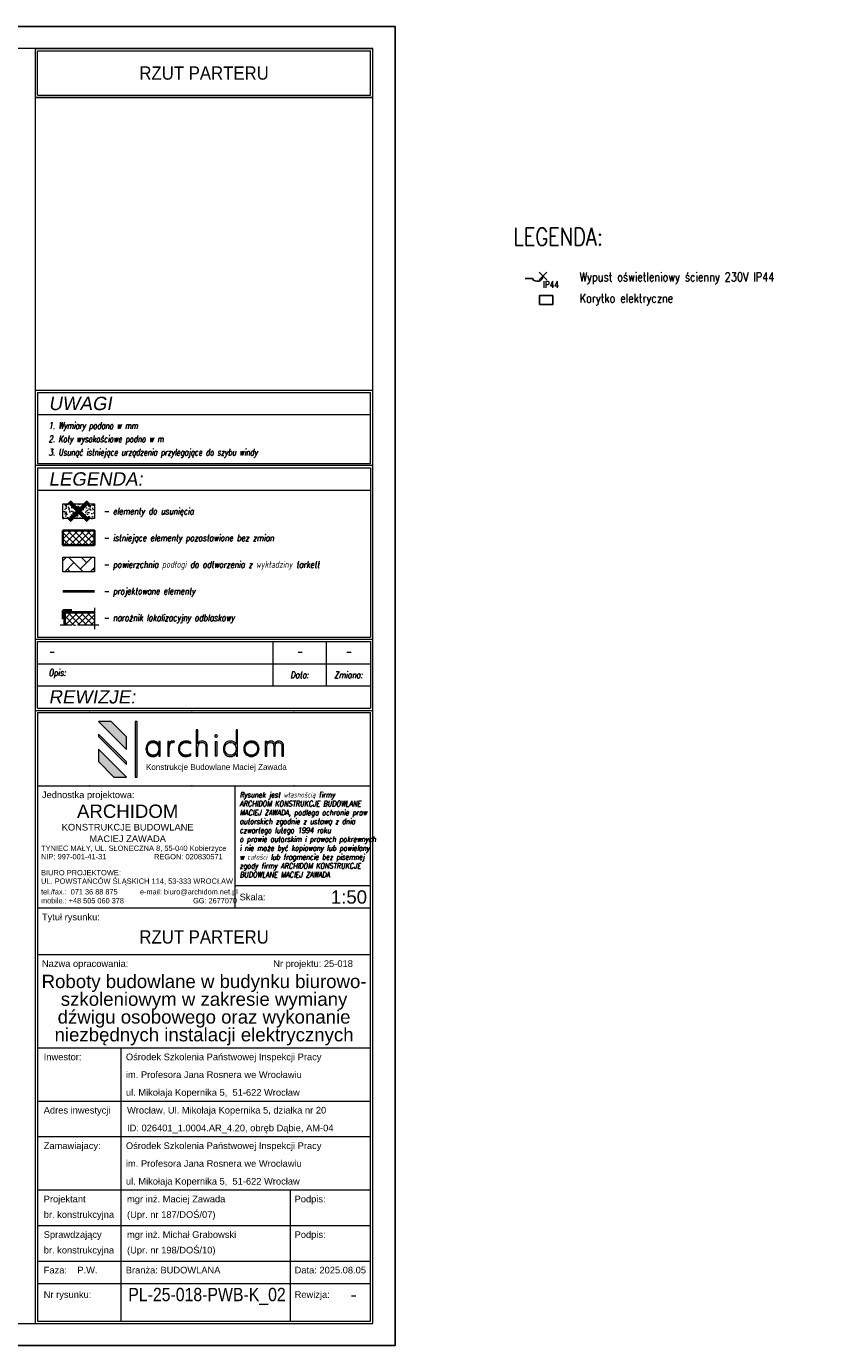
# Model space of a CAD drawing. Header units: millimetres. Extents: x 558 to 24951, y -5755 to 7551.
# Tile 32 of 32: x 24056 to 24951, y 6066 to 7551. Entities that reach past the tile are written whole.
import ezdxf
from ezdxf.enums import TextEntityAlignment as Align

# ---------------------------------------------------------------- set-up
doc = ezdxf.new("R2010")
doc.units = ezdxf.units.MM
doc.linetypes.add('ACAD_ISO04W100', pattern=[30, 24, -3, 0, -3])
doc.layers.get('0').update_dxf_attribs({"color": 252})
doc.layers.get('Defpoints').update_dxf_attribs({"color": 252})
for name, color, linetype in [('FBThlon- Opisy', 7, 'Continuous'), ('FBThlon- Ośw. podstawowe', 5, 'Continuous'), ('FBThlon- Trasy elek.', 84, 'Continuous'), ('FBThlon-opisy', 7, 'Continuous')]:
    doc.layers.add(name, color=color, linetype=linetype)
for name, color, linetype, lineweight in [('K_Grube', 252, 'Continuous', 35), ('K_Grube_projektowane', 252, 'Continuous', 40), ('K_Kreskowanie', 252, 'Continuous', 5), ('K_Naroznik', 252, 'Continuous', 40), ('K_Osie', 252, 'ACAD_ISO04W100', 5), ('K_Ramka', 252, 'Continuous', 18), ('K_Widokowe', 252, 'Continuous', 13), ('K_Wyburzenia', 252, 'Continuous', 5)]:
    doc.layers.add(name, color=color, linetype=linetype, lineweight=lineweight)
doc.styles.add('FBThlon - legenda', font='simplex.shx', dxfattribs={"width": 0.8})
doc.styles.add('Logo1', font='arial.ttf', dxfattribs={"height": 13})
doc.styles.add('ROMANS', font='romans.shx', dxfattribs={"width": 0.8})
doc.styles.get("Standard").update_dxf_attribs({"font": 'arial.ttf'})
doc.styles.add('Tytuł 20', font='arial.ttf', dxfattribs={"width": 0.8, "oblique": 10, "height": 6})
doc.styles.add('Zwykły 100', font='romans.shx', dxfattribs={"width": 0.8, "oblique": 10, "height": 15})
doc.styles.add('Zwykły 20', font='romans.shx', dxfattribs={"width": 0.8, "oblique": 10, "height": 3})

# ---------------------------------------------------------------- blocks, each defined once
blk = doc.blocks.new('Logo_archidom_2018_black')
h = blk.add_hatch(color=256)
h.dxf.hatch_style = 2
h.paths.add_polyline_path([(-181.7, 145), (-210, 145), (-147, 82), (-147, 110.3)])
h = blk.add_hatch(color=256)
h.dxf.hatch_style = 2
h.paths.add_polyline_path([(-123, 145), (-127, 145), (-127, 20), (-123, 20)])
h = blk.add_hatch(color=256)
h.dxf.hatch_style = 2
edge = h.paths.add_edge_path()
edge.add_spline(control_points=[(34.9, 66.8), (34.9, 66.8), (31.7, 66.8), (31.7, 66.8), (31.7, 66.8), (31.7, 87.6), (31.7, 87.6), (31.7, 91.2), (31, 93.8), (29.7, 95.5), (28.5, 97.1), (26.4, 97.9), (23.5, 97.9), (20.1, 97.9), (17.5, 96.7), (16, 94.3), (14.4, 91.9), (13.6, 88.1), (13.6, 82.9), (13.6, 82.9), (13.6, 66.8), (13.6, 66.8), (13.6, 66.8), (10.3, 66.8), (10.3, 66.8), (10.3, 66.8), (10.3, 126.5), (10.3, 126.5), (10.3, 126.5), (13.6, 126.5), (13.6, 126.5), (13.6, 126.5), (13.6, 94.6), (13.6, 94.6), (14.7, 97), (16, 98.7), (17.7, 99.6), (19.3, 100.5), (21.5, 101), (24.4, 101), (27.6, 101), (30.2, 99.9), (32.1, 97.8), (34, 95.6), (34.9, 92.7), (34.9, 88.9), (34.9, 88.9), (34.9, 66.8), (34.9, 66.8)], knot_values=[0, 0, 0, 0, 1, 1, 1, 2, 2, 2, 3, 3, 3, 4, 4, 4, 5, 5, 5, 6, 6, 6, 7, 7, 7, 8, 8, 8, 9, 9, 9, 10, 10, 10, 11, 11, 11, 12, 12, 12, 13, 13, 13, 14, 14, 14, 15, 15, 15, 16, 16, 16, 16], degree=3, periodic=1)
h = blk.add_hatch(color=256)
h.dxf.hatch_style = 2
edge = h.paths.add_edge_path()
edge.add_spline(control_points=[(103, 66.8), (103, 66.8), (99.8, 66.8), (99.8, 66.8), (99.8, 66.8), (99.8, 73.2), (99.8, 73.2), (98.3, 70.7), (96.5, 68.9), (94.4, 67.8), (92.3, 66.7), (89.8, 66.1), (86.9, 66.1), (82.3, 66.1), (78.5, 67.7), (75.6, 70.8), (72.7, 73.9), (71.2, 78), (71.2, 83.2), (71.2, 88.5), (72.6, 92.8), (75.5, 96), (78.4, 99.3), (82.1, 101), (86.7, 101), (90.2, 101), (92.9, 100.4), (94.8, 99.3), (96.7, 98.2), (98.4, 96.4), (99.8, 93.9), (99.8, 93.9), (99.8, 126.5), (99.8, 126.5), (99.8, 126.5), (103, 126.5), (103, 126.5), (103, 126.5), (103, 66.8), (103, 66.8)], knot_values=[0, 0, 0, 0, 1, 1, 1, 2, 2, 2, 3, 3, 3, 4, 4, 4, 5, 5, 5, 6, 6, 6, 7, 7, 7, 8, 8, 8, 9, 9, 9, 10, 10, 10, 11, 11, 11, 12, 12, 12, 13, 13, 13, 13], degree=3, periodic=1)
edge = h.paths.add_edge_path()
edge.add_spline(control_points=[(99.8, 83.6), (99.8, 88), (98.6, 91.5), (96.3, 94.1), (93.9, 96.6), (90.8, 97.9), (86.9, 97.9), (83.2, 97.9), (80.2, 96.6), (77.9, 93.9), (75.6, 91.2), (74.5, 87.6), (74.5, 83.2), (74.5, 78.9), (75.6, 75.5), (78, 72.9), (80.3, 70.4), (83.4, 69.1), (87.3, 69.1), (91.1, 69.1), (94.2, 70.4), (96.4, 73.1), (98.7, 75.7), (99.8, 79.2), (99.8, 83.6)], knot_values=[0, 0, 0, 0, 1, 1, 1, 2, 2, 2, 3, 3, 3, 4, 4, 4, 5, 5, 5, 6, 6, 6, 7, 7, 7, 8, 8, 8, 8], degree=3, periodic=0)
h = blk.add_hatch(color=256)
h.dxf.hatch_style = 2
h.paths.add_polyline_path([(-210, 116.8), (-210, 111.2), (-147, 48.2), (-147, 53.8)])
h = blk.add_hatch(color=256)
h.dxf.hatch_style = 2
edge = h.paths.add_edge_path()
edge.add_spline(control_points=[(-71.2, 66.8), (-71.2, 66.8), (-74.4, 66.8), (-74.4, 66.8), (-74.4, 66.8), (-74.4, 73.2), (-74.4, 73.2), (-75.9, 70.7), (-77.7, 68.9), (-79.8, 67.8), (-81.9, 66.7), (-84.4, 66.1), (-87.3, 66.1), (-92, 66.1), (-95.7, 67.7), (-98.7, 70.8), (-101.6, 73.9), (-103, 78), (-103, 83.2), (-103, 88.5), (-101.6, 92.8), (-98.7, 96), (-95.8, 99.3), (-92.1, 101), (-87.5, 101), (-84.2, 101), (-81.6, 100.4), (-79.6, 99.3), (-77.6, 98.2), (-75.8, 96.4), (-74.4, 93.9), (-74.4, 93.9), (-74.4, 100.2), (-74.4, 100.2), (-74.4, 100.2), (-71.2, 100.2), (-71.2, 100.2), (-71.2, 100.2), (-71.2, 66.8), (-71.2, 66.8)], knot_values=[0, 0, 0, 0, 1, 1, 1, 2, 2, 2, 3, 3, 3, 4, 4, 4, 5, 5, 5, 6, 6, 6, 7, 7, 7, 8, 8, 8, 9, 9, 9, 10, 10, 10, 11, 11, 11, 12, 12, 12, 13, 13, 13, 13], degree=3, periodic=1)
edge = h.paths.add_edge_path()
edge.add_spline(control_points=[(-74.4, 83.6), (-74.4, 88), (-75.6, 91.5), (-77.9, 94.1), (-80.3, 96.6), (-83.4, 97.9), (-87.3, 97.9), (-91, 97.9), (-94, 96.6), (-96.3, 93.9), (-98.6, 91.2), (-99.8, 87.6), (-99.8, 83.2), (-99.8, 78.9), (-98.6, 75.5), (-96.3, 72.9), (-93.9, 70.4), (-90.8, 69.1), (-86.9, 69.1), (-83.1, 69.1), (-80.1, 70.4), (-77.8, 73.1), (-75.6, 75.7), (-74.4, 79.2), (-74.4, 83.6)], knot_values=[0, 0, 0, 0, 1, 1, 1, 2, 2, 2, 3, 3, 3, 4, 4, 4, 5, 5, 5, 6, 6, 6, 7, 7, 7, 8, 8, 8, 8], degree=3, periodic=0)
h = blk.add_hatch(color=256)
h.dxf.hatch_style = 2
edge = h.paths.add_edge_path()
edge.add_spline(control_points=[(-39, 100.2), (-39, 100.2), (-40.1, 97.2), (-40.1, 97.2), (-40.5, 97.4), (-40.9, 97.6), (-41.4, 97.7), (-41.9, 97.9), (-42.4, 97.9), (-42.9, 97.9), (-45.6, 97.9), (-47.5, 96.6), (-48.8, 93.8), (-50.1, 91.1), (-50.7, 86.9), (-50.7, 81.3), (-50.7, 81.3), (-50.7, 66.8), (-50.7, 66.8), (-50.7, 66.8), (-53.9, 66.8), (-53.9, 66.8), (-53.9, 66.8), (-53.9, 100.2), (-53.9, 100.2), (-53.9, 100.2), (-50.7, 100.2), (-50.7, 100.2), (-50.7, 100.2), (-50.7, 94.9), (-50.7, 94.9), (-49.9, 97), (-48.9, 98.6), (-47.5, 99.5), (-46.2, 100.5), (-44.4, 101), (-42.2, 101), (-41.6, 101), (-41, 100.9), (-40.5, 100.8), (-39.9, 100.6), (-39.5, 100.5), (-39, 100.2)], knot_values=[0, 0, 0, 0, 1, 1, 1, 2, 2, 2, 3, 3, 3, 4, 4, 4, 5, 5, 5, 6, 6, 6, 7, 7, 7, 8, 8, 8, 9, 9, 9, 10, 10, 10, 11, 11, 11, 12, 12, 12, 13, 13, 13, 14, 14, 14, 14], degree=3, periodic=0)
h = blk.add_hatch(color=256)
h.dxf.hatch_style = 2
edge = h.paths.add_edge_path()
edge.add_spline(control_points=[(-1.7, 68.5), (-3.3, 67.7), (-5.1, 67.1), (-7, 66.7), (-8.8, 66.3), (-10.9, 66.1), (-13, 66.1), (-18, 66.1), (-22.1, 67.7), (-25.3, 70.9), (-28.5, 74.1), (-30.1, 78.3), (-30.1, 83.3), (-30.1, 88.6), (-28.4, 92.8), (-25.1, 96.1), (-21.8, 99.3), (-17.4, 101), (-12.1, 101), (-10.3, 101), (-8.6, 100.8), (-7, 100.4), (-5.4, 99.9), (-3.8, 99.3), (-2.3, 98.5), (-2.3, 98.5), (-2.3, 95.2), (-2.3, 95.2), (-3.8, 96.1), (-5.4, 96.8), (-7.1, 97.2), (-8.7, 97.7), (-10.4, 97.9), (-12.1, 97.9), (-16.7, 97.9), (-20.3, 96.6), (-22.9, 93.9), (-25.5, 91.2), (-26.8, 87.6), (-26.8, 83), (-26.8, 79), (-25.5, 75.6), (-22.7, 73), (-20, 70.4), (-16.5, 69.1), (-12.1, 69.1), (-10.1, 69.1), (-8.3, 69.4), (-6.6, 69.8), (-4.8, 70.3), (-3.2, 71), (-1.7, 71.9), (-1.7, 71.9), (-1.7, 68.5), (-1.7, 68.5)], knot_values=[0, 0, 0, 0, 1, 1, 1, 2, 2, 2, 3, 3, 3, 4, 4, 4, 5, 5, 5, 6, 6, 6, 7, 7, 7, 8, 8, 8, 9, 9, 9, 10, 10, 10, 11, 11, 11, 12, 12, 12, 13, 13, 13, 14, 14, 14, 15, 15, 15, 16, 16, 16, 17, 17, 17, 18, 18, 18, 18], degree=3, periodic=0)
h = blk.add_hatch(color=256)
h.dxf.hatch_style = 2
edge = h.paths.add_edge_path()
edge.add_spline(control_points=[(57.7, 112.4), (57.7, 111.6), (57.5, 110.9), (56.9, 110.3), (56.3, 109.8), (55.6, 109.5), (54.8, 109.5), (54, 109.5), (53.4, 109.8), (52.8, 110.3), (52.2, 110.9), (51.9, 111.6), (51.9, 112.4), (51.9, 113.2), (52.2, 113.9), (52.8, 114.4), (53.4, 115), (54, 115.3), (54.8, 115.3), (55.6, 115.3), (56.3, 115), (56.9, 114.4), (57.5, 113.9), (57.7, 113.2), (57.7, 112.4)], knot_values=[0, 0, 0, 0, 1, 1, 1, 2, 2, 2, 3, 3, 3, 4, 4, 4, 5, 5, 5, 6, 6, 6, 7, 7, 7, 8, 8, 8, 8], degree=3, periodic=0)
h.paths.add_polyline_path([(56.5, 66.8), (53.3, 66.8), (53.3, 100.2), (56.5, 100.2)])
h = blk.add_hatch(color=256)
h.dxf.hatch_style = 2
edge = h.paths.add_edge_path()
edge.add_spline(control_points=[(151.6, 83.7), (151.6, 78.8), (149.9, 74.6), (146.5, 71.2), (143.1, 67.8), (139, 66.1), (134.2, 66.1), (129.4, 66.1), (125.4, 67.8), (122, 71.2), (118.6, 74.6), (117, 78.8), (117, 83.7), (117, 88.5), (118.6, 92.6), (122, 96), (125.3, 99.3), (129.4, 101), (134.2, 101), (139.1, 101), (143.2, 99.3), (146.6, 96), (149.9, 92.6), (151.6, 88.5), (151.6, 83.7)], knot_values=[0, 0, 0, 0, 1, 1, 1, 2, 2, 2, 3, 3, 3, 4, 4, 4, 5, 5, 5, 6, 6, 6, 7, 7, 7, 8, 8, 8, 8], degree=3, periodic=0)
edge = h.paths.add_edge_path()
edge.add_spline(control_points=[(148.3, 83.6), (148.3, 87.6), (147, 91), (144.3, 93.8), (141.6, 96.6), (138.3, 97.9), (134.3, 97.9), (130.4, 97.9), (127, 96.6), (124.3, 93.8), (121.6, 91.1), (120.2, 87.7), (120.2, 83.6), (120.2, 79.5), (121.6, 76.1), (124.3, 73.3), (127.1, 70.5), (130.4, 69.1), (134.3, 69.1), (138.2, 69.1), (141.5, 70.5), (144.3, 73.3), (147, 76.1), (148.3, 79.5), (148.3, 83.6)], knot_values=[0, 0, 0, 0, 1, 1, 1, 2, 2, 2, 3, 3, 3, 4, 4, 4, 5, 5, 5, 6, 6, 6, 7, 7, 7, 8, 8, 8, 8], degree=3, periodic=0)
h = blk.add_hatch(color=256)
h.dxf.hatch_style = 2
edge = h.paths.add_edge_path()
edge.add_spline(control_points=[(206.4, 66.8), (206.4, 66.8), (203.1, 66.8), (203.1, 66.8), (203.1, 66.8), (203.1, 87.6), (203.1, 87.6), (203.1, 91.1), (202.6, 93.7), (201.4, 95.4), (200.3, 97.1), (198.5, 97.9), (196, 97.9), (193, 97.9), (190.9, 97), (189.7, 95.1), (188.5, 93.2), (187.9, 89.4), (187.9, 83.6), (187.9, 83.6), (187.9, 66.8), (187.9, 66.8), (187.9, 66.8), (184.7, 66.8), (184.7, 66.8), (184.7, 66.8), (184.7, 87.6), (184.7, 87.6), (184.7, 91.2), (184.1, 93.9), (183, 95.5), (182, 97.1), (180.1, 97.9), (177.6, 97.9), (174.4, 97.9), (172.2, 96.8), (170.8, 94.4), (169.4, 92.1), (168.8, 88.2), (168.8, 82.9), (168.8, 82.9), (168.8, 66.8), (168.8, 66.8), (168.8, 66.8), (165.5, 66.8), (165.5, 66.8), (165.5, 66.8), (165.5, 100.2), (165.5, 100.2), (165.5, 100.2), (168.8, 100.2), (168.8, 100.2), (168.8, 100.2), (168.8, 95.2), (168.8, 95.2), (169.5, 97.1), (170.7, 98.5), (172.2, 99.5), (173.8, 100.5), (175.8, 101), (178.2, 101), (180.2, 101), (182, 100.5), (183.6, 99.4), (185.2, 98.4), (186.3, 96.9), (187, 95), (187.8, 97), (189, 98.5), (190.5, 99.5), (192.1, 100.5), (194.1, 101), (196.6, 101), (199.5, 101), (201.9, 99.9), (203.7, 97.7), (205.5, 95.5), (206.4, 92.6), (206.4, 88.9), (206.4, 88.9), (206.4, 66.8), (206.4, 66.8)], knot_values=[0, 0, 0, 0, 1, 1, 1, 2, 2, 2, 3, 3, 3, 4, 4, 4, 5, 5, 5, 6, 6, 6, 7, 7, 7, 8, 8, 8, 9, 9, 9, 10, 10, 10, 11, 11, 11, 12, 12, 12, 13, 13, 13, 14, 14, 14, 15, 15, 15, 16, 16, 16, 17, 17, 17, 18, 18, 18, 19, 19, 19, 20, 20, 20, 21, 21, 21, 22, 22, 22, 23, 23, 23, 24, 24, 24, 25, 25, 25, 26, 26, 26, 27, 27, 27, 27], degree=3, periodic=1)
h = blk.add_hatch(color=256)
h.dxf.hatch_style = 2
h.paths.add_polyline_path([(-210, 83), (-210, 54.7), (-175.3, 20), (-147, 20)])
for p, q in [((-181.7, 145), (-210, 145)), ((-147, 82), (-210, 145)), ((-147, 110.3), (-181.7, 145)), ((-210, 116.8), (-210, 111.2)), ((-147, 53.8), (-210, 116.8)), ((-147, 48.2), (-210, 111.2)), ((-147, 82), (-147, 110.3)), ((-210, 83), (-210, 54.7)), ((-147, 20), (-210, 83)), ((-175.3, 20), (-210, 54.7)), ((-147, 48.2), (-147, 53.8)), ((-175.3, 20), (-147, 20))]:
    blk.add_line(p, q)
for points in [[(-123, 20), (-123, 145), (-127, 145), (-127, 20), (-123, 20)], [(56.5, 66.8), (53.3, 66.8), (53.3, 100.2), (56.5, 100.2), (56.5, 66.8)]]:
    blk.add_lwpolyline(points)
for points, knots in [([(34.9, 66.8), (34.9, 66.8), (31.7, 66.8), (31.7, 66.8), (31.7, 66.8), (31.7, 87.6), (31.7, 87.6), (31.7, 91.2), (31, 93.8), (29.7, 95.5), (28.5, 97.1), (26.4, 97.9), (23.5, 97.9), (20.1, 97.9), (17.5, 96.7), (16, 94.3), (14.4, 91.9), (13.6, 88.1), (13.6, 82.9), (13.6, 82.9), (13.6, 66.8), (13.6, 66.8), (13.6, 66.8), (10.3, 66.8), (10.3, 66.8), (10.3, 66.8), (10.3, 126.5), (10.3, 126.5), (10.3, 126.5), (13.6, 126.5), (13.6, 126.5), (13.6, 126.5), (13.6, 94.6), (13.6, 94.6), (14.7, 97), (16, 98.7), (17.7, 99.6), (19.3, 100.5), (21.5, 101), (24.4, 101), (27.6, 101), (30.2, 99.9), (32.1, 97.8), (34, 95.6), (34.9, 92.7), (34.9, 88.9), (34.9, 88.9), (34.9, 66.8), (34.9, 66.8)], [0, 0, 0, 0, 1, 1, 1, 2, 2, 2, 3, 3, 3, 4, 4, 4, 5, 5, 5, 6, 6, 6, 7, 7, 7, 8, 8, 8, 9, 9, 9, 10, 10, 10, 11, 11, 11, 12, 12, 12, 13, 13, 13, 14, 14, 14, 15, 15, 15, 16, 16, 16, 16]), ([(103, 66.8), (103, 66.8), (99.8, 66.8), (99.8, 66.8), (99.8, 66.8), (99.8, 73.2), (99.8, 73.2), (98.3, 70.7), (96.5, 68.9), (94.4, 67.8), (92.3, 66.7), (89.8, 66.1), (86.9, 66.1), (82.3, 66.1), (78.5, 67.7), (75.6, 70.8), (72.7, 73.9), (71.2, 78), (71.2, 83.2), (71.2, 88.5), (72.6, 92.8), (75.5, 96), (78.4, 99.3), (82.1, 101), (86.7, 101), (90.2, 101), (92.9, 100.4), (94.8, 99.3), (96.7, 98.2), (98.4, 96.4), (99.8, 93.9), (99.8, 93.9), (99.8, 126.5), (99.8, 126.5), (99.8, 126.5), (103, 126.5), (103, 126.5), (103, 126.5), (103, 66.8), (103, 66.8)], [0, 0, 0, 0, 1, 1, 1, 2, 2, 2, 3, 3, 3, 4, 4, 4, 5, 5, 5, 6, 6, 6, 7, 7, 7, 8, 8, 8, 9, 9, 9, 10, 10, 10, 11, 11, 11, 12, 12, 12, 13, 13, 13, 13]), ([(-71.2, 66.8), (-71.2, 66.8), (-74.4, 66.8), (-74.4, 66.8), (-74.4, 66.8), (-74.4, 73.2), (-74.4, 73.2), (-75.9, 70.7), (-77.7, 68.9), (-79.8, 67.8), (-81.9, 66.7), (-84.4, 66.1), (-87.3, 66.1), (-92, 66.1), (-95.7, 67.7), (-98.7, 70.8), (-101.6, 73.9), (-103, 78), (-103, 83.2), (-103, 88.5), (-101.6, 92.8), (-98.7, 96), (-95.8, 99.3), (-92.1, 101), (-87.5, 101), (-84.2, 101), (-81.6, 100.4), (-79.6, 99.3), (-77.6, 98.2), (-75.8, 96.4), (-74.4, 93.9), (-74.4, 93.9), (-74.4, 100.2), (-74.4, 100.2), (-74.4, 100.2), (-71.2, 100.2), (-71.2, 100.2), (-71.2, 100.2), (-71.2, 66.8), (-71.2, 66.8)], [0, 0, 0, 0, 1, 1, 1, 2, 2, 2, 3, 3, 3, 4, 4, 4, 5, 5, 5, 6, 6, 6, 7, 7, 7, 8, 8, 8, 9, 9, 9, 10, 10, 10, 11, 11, 11, 12, 12, 12, 13, 13, 13, 13]), ([(-74.4, 83.6), (-74.4, 88), (-75.6, 91.5), (-77.9, 94.1), (-80.3, 96.6), (-83.4, 97.9), (-87.3, 97.9), (-91, 97.9), (-94, 96.6), (-96.3, 93.9), (-98.6, 91.2), (-99.8, 87.6), (-99.8, 83.2), (-99.8, 78.9), (-98.6, 75.5), (-96.3, 72.9), (-93.9, 70.4), (-90.8, 69.1), (-86.9, 69.1), (-83.1, 69.1), (-80.1, 70.4), (-77.8, 73.1), (-75.6, 75.7), (-74.4, 79.2), (-74.4, 83.6)], [0, 0, 0, 0, 1, 1, 1, 2, 2, 2, 3, 3, 3, 4, 4, 4, 5, 5, 5, 6, 6, 6, 7, 7, 7, 8, 8, 8, 8]), ([(-39, 100.2), (-39, 100.2), (-40.1, 97.2), (-40.1, 97.2), (-40.5, 97.4), (-40.9, 97.6), (-41.4, 97.7), (-41.9, 97.9), (-42.4, 97.9), (-42.9, 97.9), (-45.6, 97.9), (-47.5, 96.6), (-48.8, 93.8), (-50.1, 91.1), (-50.7, 86.9), (-50.7, 81.3), (-50.7, 81.3), (-50.7, 66.8), (-50.7, 66.8), (-50.7, 66.8), (-53.9, 66.8), (-53.9, 66.8), (-53.9, 66.8), (-53.9, 100.2), (-53.9, 100.2), (-53.9, 100.2), (-50.7, 100.2), (-50.7, 100.2), (-50.7, 100.2), (-50.7, 94.9), (-50.7, 94.9), (-49.9, 97), (-48.9, 98.6), (-47.5, 99.5), (-46.2, 100.5), (-44.4, 101), (-42.2, 101), (-41.6, 101), (-41, 100.9), (-40.5, 100.8), (-39.9, 100.6), (-39.5, 100.5), (-39, 100.2)], [0, 0, 0, 0, 1, 1, 1, 2, 2, 2, 3, 3, 3, 4, 4, 4, 5, 5, 5, 6, 6, 6, 7, 7, 7, 8, 8, 8, 9, 9, 9, 10, 10, 10, 11, 11, 11, 12, 12, 12, 13, 13, 13, 14, 14, 14, 14]), ([(-1.7, 68.5), (-3.3, 67.7), (-5.1, 67.1), (-7, 66.7), (-8.8, 66.3), (-10.9, 66.1), (-13, 66.1), (-18, 66.1), (-22.1, 67.7), (-25.3, 70.9), (-28.5, 74.1), (-30.1, 78.3), (-30.1, 83.3), (-30.1, 88.6), (-28.4, 92.8), (-25.1, 96.1), (-21.8, 99.3), (-17.4, 101), (-12.1, 101), (-10.3, 101), (-8.6, 100.8), (-7, 100.4), (-5.4, 99.9), (-3.8, 99.3), (-2.3, 98.5), (-2.3, 98.5), (-2.3, 95.2), (-2.3, 95.2), (-3.8, 96.1), (-5.4, 96.8), (-7.1, 97.2), (-8.7, 97.7), (-10.4, 97.9), (-12.1, 97.9), (-16.7, 97.9), (-20.3, 96.6), (-22.9, 93.9), (-25.5, 91.2), (-26.8, 87.6), (-26.8, 83), (-26.8, 79), (-25.5, 75.6), (-22.7, 73), (-20, 70.4), (-16.5, 69.1), (-12.1, 69.1), (-10.1, 69.1), (-8.3, 69.4), (-6.6, 69.8), (-4.8, 70.3), (-3.2, 71), (-1.7, 71.9), (-1.7, 71.9), (-1.7, 68.5), (-1.7, 68.5)], [0, 0, 0, 0, 1, 1, 1, 2, 2, 2, 3, 3, 3, 4, 4, 4, 5, 5, 5, 6, 6, 6, 7, 7, 7, 8, 8, 8, 9, 9, 9, 10, 10, 10, 11, 11, 11, 12, 12, 12, 13, 13, 13, 14, 14, 14, 15, 15, 15, 16, 16, 16, 17, 17, 17, 18, 18, 18, 18]), ([(57.7, 112.4), (57.7, 111.6), (57.5, 110.9), (56.9, 110.3), (56.3, 109.8), (55.6, 109.5), (54.8, 109.5), (54, 109.5), (53.4, 109.8), (52.8, 110.3), (52.2, 110.9), (51.9, 111.6), (51.9, 112.4), (51.9, 113.2), (52.2, 113.9), (52.8, 114.4), (53.4, 115), (54, 115.3), (54.8, 115.3), (55.6, 115.3), (56.3, 115), (56.9, 114.4), (57.5, 113.9), (57.7, 113.2), (57.7, 112.4)], [0, 0, 0, 0, 1, 1, 1, 2, 2, 2, 3, 3, 3, 4, 4, 4, 5, 5, 5, 6, 6, 6, 7, 7, 7, 8, 8, 8, 8]), ([(99.8, 83.6), (99.8, 88), (98.6, 91.5), (96.3, 94.1), (93.9, 96.6), (90.8, 97.9), (86.9, 97.9), (83.2, 97.9), (80.2, 96.6), (77.9, 93.9), (75.6, 91.2), (74.5, 87.6), (74.5, 83.2), (74.5, 78.9), (75.6, 75.5), (78, 72.9), (80.3, 70.4), (83.4, 69.1), (87.3, 69.1), (91.1, 69.1), (94.2, 70.4), (96.4, 73.1), (98.7, 75.7), (99.8, 79.2), (99.8, 83.6)], [0, 0, 0, 0, 1, 1, 1, 2, 2, 2, 3, 3, 3, 4, 4, 4, 5, 5, 5, 6, 6, 6, 7, 7, 7, 8, 8, 8, 8]), ([(151.6, 83.7), (151.6, 78.8), (149.9, 74.6), (146.5, 71.2), (143.1, 67.8), (139, 66.1), (134.2, 66.1), (129.4, 66.1), (125.4, 67.8), (122, 71.2), (118.6, 74.6), (117, 78.8), (117, 83.7), (117, 88.5), (118.6, 92.6), (122, 96), (125.3, 99.3), (129.4, 101), (134.2, 101), (139.1, 101), (143.2, 99.3), (146.6, 96), (149.9, 92.6), (151.6, 88.5), (151.6, 83.7)], [0, 0, 0, 0, 1, 1, 1, 2, 2, 2, 3, 3, 3, 4, 4, 4, 5, 5, 5, 6, 6, 6, 7, 7, 7, 8, 8, 8, 8]), ([(148.3, 83.6), (148.3, 87.6), (147, 91), (144.3, 93.8), (141.6, 96.6), (138.3, 97.9), (134.3, 97.9), (130.4, 97.9), (127, 96.6), (124.3, 93.8), (121.6, 91.1), (120.2, 87.7), (120.2, 83.6), (120.2, 79.5), (121.6, 76.1), (124.3, 73.3), (127.1, 70.5), (130.4, 69.1), (134.3, 69.1), (138.2, 69.1), (141.5, 70.5), (144.3, 73.3), (147, 76.1), (148.3, 79.5), (148.3, 83.6)], [0, 0, 0, 0, 1, 1, 1, 2, 2, 2, 3, 3, 3, 4, 4, 4, 5, 5, 5, 6, 6, 6, 7, 7, 7, 8, 8, 8, 8]), ([(206.4, 66.8), (206.4, 66.8), (203.1, 66.8), (203.1, 66.8), (203.1, 66.8), (203.1, 87.6), (203.1, 87.6), (203.1, 91.1), (202.6, 93.7), (201.4, 95.4), (200.3, 97.1), (198.5, 97.9), (196, 97.9), (193, 97.9), (190.9, 97), (189.7, 95.1), (188.5, 93.2), (187.9, 89.4), (187.9, 83.6), (187.9, 83.6), (187.9, 66.8), (187.9, 66.8), (187.9, 66.8), (184.7, 66.8), (184.7, 66.8), (184.7, 66.8), (184.7, 87.6), (184.7, 87.6), (184.7, 91.2), (184.1, 93.9), (183, 95.5), (182, 97.1), (180.1, 97.9), (177.6, 97.9), (174.4, 97.9), (172.2, 96.8), (170.8, 94.4), (169.4, 92.1), (168.8, 88.2), (168.8, 82.9), (168.8, 82.9), (168.8, 66.8), (168.8, 66.8), (168.8, 66.8), (165.5, 66.8), (165.5, 66.8), (165.5, 66.8), (165.5, 100.2), (165.5, 100.2), (165.5, 100.2), (168.8, 100.2), (168.8, 100.2), (168.8, 100.2), (168.8, 95.2), (168.8, 95.2), (169.5, 97.1), (170.7, 98.5), (172.2, 99.5), (173.8, 100.5), (175.8, 101), (178.2, 101), (180.2, 101), (182, 100.5), (183.6, 99.4), (185.2, 98.4), (186.3, 96.9), (187, 95), (187.8, 97), (189, 98.5), (190.5, 99.5), (192.1, 100.5), (194.1, 101), (196.6, 101), (199.5, 101), (201.9, 99.9), (203.7, 97.7), (205.5, 95.5), (206.4, 92.6), (206.4, 88.9), (206.4, 88.9), (206.4, 66.8), (206.4, 66.8)], [0, 0, 0, 0, 1, 1, 1, 2, 2, 2, 3, 3, 3, 4, 4, 4, 5, 5, 5, 6, 6, 6, 7, 7, 7, 8, 8, 8, 9, 9, 9, 10, 10, 10, 11, 11, 11, 12, 12, 12, 13, 13, 13, 14, 14, 14, 15, 15, 15, 16, 16, 16, 17, 17, 17, 18, 18, 18, 19, 19, 19, 20, 20, 20, 21, 21, 21, 22, 22, 22, 23, 23, 23, 24, 24, 24, 25, 25, 25, 26, 26, 26, 27, 27, 27, 27])]:
    blk.add_open_spline(points, degree=3, knots=knots)
at = {"ltscale": 5}
for p in [(-230, 165), (0, 165), (230, 165), (-230, 0), (0, 0), (230, 0)]:
    blk.add_point(p, dxfattribs=at)
at = {"style": 'Logo1'}
blk.add_text('Konstrukcje Budowlane Maciej Zawada', height=13, dxfattribs=at).set_placement((-103, 42.5), align=Align.MIDDLE_LEFT)
blk = doc.blocks.new('*U1290')
at = {"color": 0}
for points in [[(0, 0), (16, 0)], [(31.1, 14.8), (48.8, -2.8)], [(31.1, -2.8), (48.8, 14.8)]]:
    blk.add_lwpolyline(points, dxfattribs=at)
blk.add_arc((27, 7), 13, 212.579, 355.5883, dxfattribs=at)
at = {"color": 0, "insert": (39.9, -5.8), "char_height": 15, "width": 29.578, "attachment_point": 1, "style": 'FBThlon - legenda'}
blk.add_mtext('IP44', dxfattribs=at)

msp = doc.modelspace()

# ---------------------------------------------------------------- hatches: boundary and pattern name
at = {"layer": 'K_Kreskowanie', "ltscale": 5}
h = msp.add_hatch(dxfattribs=at)
h.set_pattern_fill('ANSI37', color=256, scale=1.6)
h.set_pattern_definition([(45, (12843.4987, -7541.7186), (-3.5921024, 3.5921024), []), (135, (12843.4987, -7541.7186), (-3.5921024, -3.5921024), [])])
h.paths.add_polyline_path([(24132.765, 6983.53), (24097.265, 6983.53), (24097.265, 6967.03), (24132.765, 6967.03)])
h = msp.add_hatch(dxfattribs=at)
h.set_pattern_fill('ANSI37', color=256, scale=1.6)
h.set_pattern_definition([(45, (12843.4987, -7633.7186), (-3.5921024, 3.5921024), []), (135, (12843.4987, -7633.7186), (-3.5921024, -3.5921024), [])])
h.paths.add_polyline_path([(24132.765, 6891.53), (24099.265, 6891.53), (24099.265, 6877.03), (24132.765, 6877.03)])
at = {"layer": 'K_Widokowe'}
h = msp.add_hatch(dxfattribs=at)
h.set_pattern_fill('AR-HBONE', color=256, scale=0.1)
h.set_pattern_definition([(45, (7047.138, 11207.577), (3e-15, 14.36841), [30.48, -10.16]), (135, (7054.322, 11214.762), (3e-15, 14.36841), [30.48, -10.16])])
h.paths.add_polyline_path([(24132.765, 6953.53), (24097.265, 6953.53), (24097.265, 6937.03), (24132.765, 6937.03)])
at = {"layer": 'K_Wyburzenia'}
h = msp.add_hatch(dxfattribs=at)
h.set_pattern_fill('AR-CONC', color=256, scale=0.05)
h.set_pattern_definition([(50, (20942.899, 9763.0955), (9.109233, -0.796954), [0.9525, -10.4775]), (355, (20942.899, 9763.0955), (-1.762171, 9.552842), [0.762, -8.38203]), (100.45144, (20943.658, 9763.029), (7.347062, 8.755888), [0.8095, -8.904512]), (46.1842, (20942.899, 9765.635), (13.553952, -2.102116), [1.42875, -15.71625]), (96.63556, (20944.029, 9765.46), (11.870207, 12.371306), [1.21425, -13.35678]), (351.18415, (20942.899, 9765.635), (11.870207, 12.371306), [1.143, -12.572987]), (21, (20944.169, 9765.0005), (7.58072, -5.11326), [0.9525, -10.4775]), (326, (20944.169, 9765.0005), (3.090101, 9.209398), [0.762, -8.382]), (71.45145, (20944.801, 9764.574), (10.670821, 4.096138), [0.8095, -8.904497]), (37.5, (20942.899, 9763.0955), (0.1544302, 4.227752), [0, -8.2804, 0, -8.509, 0, -8.41375]), (7.5, (20942.899, 9763.0955), (3.340983, 5.0090287), [0, -4.8514, 0, -8.0899, 0, -3.20675]), (327.5, (20940.067, 9763.0955), (6.7795298, -0.2864372), [0, -3.175, 0, -9.906, 0, -13.1445]), (317.5, (20938.797, 9763.0955), (7.406459, 1.2713246), [0, -4.1275, 0, -6.5786, 0, -9.3345])])
h.paths.add_polyline_path([(24132.765, 7013.53), (24097.265, 7013.53), (24097.265, 6997.03), (24132.765, 6997.03)])

# ---------------------------------------------------------------- linework, layer by layer
at = {"layer": 'Defpoints'}
msp.add_lwpolyline([(22371.174, 6065.976), (24471.174, 6065.976), (24471.174, 7550.976), (22371.174, 7550.976)], close=True, dxfattribs=at)
at = {"layer": 'FBThlon- Trasy elek.', "color": 6}
msp.add_lwpolyline([(24648.84, 7248.085), (24648.84, 7238.085), (24633.84, 7238.085), (24633.84, 7248.085)], close=True, dxfattribs=at)
at = {"layer": 'K_Grube'}
msp.add_lwpolyline([(24097.265, 6983.53), (24132.765, 6983.53), (24132.765, 6967.03), (24097.265, 6967.03)], close=True, dxfattribs=at)
at = {"layer": 'K_Grube_projektowane'}
for p, q in [((24097.265, 6915.28), (24132.765, 6915.28)), ((24099.265, 6891.53), (24132.765, 6891.53)), ((24099.265, 6877.03), (24099.265, 6891.53))]:
    msp.add_line(p, q, dxfattribs=at)
at = {"layer": 'K_Naroznik'}
for p, q in [((24107.265, 6893.53), (24097.265, 6893.53)), ((24097.265, 6893.53), (24097.265, 6883.53))]:
    msp.add_line(p, q, dxfattribs=at)
at = {"layer": 'K_Osie'}
for p, q in [((24132.765, 6896.53), (24132.765, 6872.03)), ((24137.765, 6877.03), (24094.265, 6877.03))]:
    msp.add_line(p, q, dxfattribs=at)
at = {"layer": 'K_Ramka'}
for p, q in [((24066.174, 7525.976), (24066.174, 6090.976)), ((24066.174, 7525.976), (24446.174, 7525.976)), ((24066.174, 7525.976), (24066.174, 6090.976)), ((24068.674, 7523.476), (24443.674, 7523.476)), ((24068.674, 7473.476), (24068.674, 7523.476)), ((24443.674, 7473.476), (24443.674, 7523.476)), ((24066.174, 7470.976), (24446.174, 7470.976)), ((24446.174, 7470.976), (24066.174, 7470.976)), ((24068.674, 7473.476), (24443.674, 7473.476)), ((24066.174, 7141.53), (24446.174, 7141.53)), ((24066.174, 7141.53), (24446.174, 7141.53)), ((24068.674, 7139.03), (24068.674, 7059.03)), ((24068.674, 7139.03), (24443.674, 7139.03)), ((24443.674, 7059.03), (24443.674, 7139.03)), ((24068.674, 7114.03), (24443.674, 7114.03)), ((24446.174, 7056.53), (24066.174, 7056.53)), ((24068.674, 7059.03), (24443.674, 7059.03)), ((24068.674, 7054.03), (24068.674, 6863.53)), ((24068.674, 7054.03), (24443.674, 7054.03)), ((24443.674, 7054.03), (24443.674, 6863.53)), ((24068.674, 7029.03), (24443.674, 7029.03)), ((24066.174, 6861.03), (24446.174, 6861.03)), ((24066.174, 6861.03), (24446.174, 6861.03)), ((24068.674, 6863.53), (24443.674, 6863.53)), ((24068.674, 6858.53), (24443.674, 6858.53)), ((24068.674, 6783.53), (24068.674, 6858.53)), ((24333.674, 6858.53), (24333.674, 6808.53)), ((24393.674, 6858.53), (24393.674, 6808.53)), ((24443.674, 6858.53), (24443.674, 6783.53)), ((24068.674, 6833.53), (24443.674, 6833.53)), ((24068.674, 6808.53), (24443.674, 6808.53)), ((24066.174, 6781.03), (24446.174, 6781.03)), ((24066.174, 6781.03), (24446.174, 6781.03)), ((24068.674, 6783.53), (24443.674, 6783.53)), ((24068.674, 6783.53), (24443.674, 6783.53)), ((24068.674, 6778.53), (24443.674, 6778.53)), ((24068.674, 6778.53), (24068.674, 6744.754)), ((24443.674, 6386.219), (24443.674, 6778.53)), ((24068.674, 6696.03), (24443.674, 6696.03)), ((24291.174, 6558.476), (24291.174, 6696.03)), ((24443.674, 6583.476), (24291.174, 6583.476)), ((24291.174, 6558.476), (24068.674, 6558.476)), ((24443.674, 6558.476), (24291.174, 6558.476)), ((24443.674, 6505.976), (24068.674, 6505.976)), ((24443.674, 6400.976), (24068.674, 6400.976)), ((24162.619, 6400.976), (24162.619, 6093.476)), ((24162.619, 6400.976), (24162.619, 6093.476)), ((24069.324, 6340.976), (24443.674, 6340.976)), ((24443.674, 6300.976), (24068.674, 6300.976)), ((24443.674, 6240.976), (24068.674, 6240.976)), ((24353.058, 6240.976), (24353.058, 6135.976)), ((24353.058, 6240.976), (24353.058, 6135.976)), ((24443.674, 6200.976), (24068.674, 6200.976)), ((24443.674, 6200.976), (24068.674, 6200.976)), ((24068.674, 6160.976), (24443.674, 6160.976)), ((24068.674, 6160.976), (24443.674, 6160.976)), ((24068.674, 6160.976), (24443.674, 6160.976)), ((24068.674, 6160.976), (24443.674, 6160.976)), ((24068.674, 6135.976), (24443.674, 6135.976)), ((24068.674, 6135.976), (24443.674, 6135.976)), ((24353.058, 6135.976), (24353.058, 6093.476))]:
    msp.add_line(p, q, dxfattribs=at)
msp.add_lwpolyline([(22396.174, 6090.976), (24446.174, 6090.976), (24446.174, 7525.976), (22396.174, 7525.976)], close=True, dxfattribs=at)
msp.add_lwpolyline([(24068.674, 6744.754), (24068.674, 6093.476), (24443.674, 6093.476), (24443.674, 6386.219)], dxfattribs=at)
msp.add_lwpolyline([(24068.674, 6744.754), (24068.674, 6093.476), (24443.674, 6093.476), (24443.674, 6386.219)], dxfattribs=at)
at = {"layer": 'K_Widokowe'}
msp.add_lwpolyline([(24097.265, 6953.53), (24132.765, 6953.53), (24132.765, 6937.03), (24097.265, 6937.03)], close=True, dxfattribs=at)
at = {"layer": 'K_Wyburzenia'}
msp.add_lwpolyline([(24097.265, 7013.53), (24132.765, 7013.53), (24132.765, 6997.03), (24097.265, 6997.03)], close=True, dxfattribs=at)
at = {"layer": 'K_Wyburzenia', "const_width": 5}
for points in [[(24104.409, 7015.886), (24125.622, 6994.673)], [(24125.622, 7015.886), (24104.409, 6994.673)]]:
    msp.add_lwpolyline(points, dxfattribs=at)

# ---------------------------------------------------------------- block references
at = {"layer": 'FBThlon- Ośw. podstawowe', "xscale": 0.5, "yscale": 0.5, "zscale": 0.5, "rotation": 359.9999999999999}
msp.add_blockref('*U1290', (24617.755, 7267.002), dxfattribs=at)
at = {"layer": 'K_Ramka', "xscale": 0.5, "yscale": 0.5, "zscale": 0.5}
msp.add_blockref('Logo_archidom_2018_black', (24242.273, 6696.03), dxfattribs=at)

# ---------------------------------------------------------------- texts
at = {"layer": 'FBThlon- Opisy', "char_height": 10, "width": 302.36909, "attachment_point": 1, "style": 'FBThlon - legenda'}
for s, insert in [('Wypust oświetleniowy ścienny 230V IP44', (24678.971, 7273.963)), ('Korytko elektryczne', (24678.971, 7250.006))]:
    msp.add_mtext(s, dxfattribs=dict(at, insert=insert))
at = {"layer": 'FBThlon-opisy', "lineweight": -2, "style": 'ROMANS', "width": 0.8}
msp.add_text('LEGENDA:', height=20, rotation=359.999998, dxfattribs=at).set_placement((24604.389, 7304.211))
at = {"layer": 'K_Ramka', "width": 0.9}
for p in [(24256.174, 7498.476), (24256.174, 6525.976)]:
    msp.add_text('RZUT PARTERU', height=15, dxfattribs=at).set_placement(p, align=Align.MIDDLE_CENTER)
at = {"layer": 'K_Ramka', "style": 'Tytuł 20', "oblique": 10}
for s, p in [('UWAGI', (24081.174, 7126.53)), ('LEGENDA:', (24081.174, 7041.53)), ('REWIZJE:', (24081.174, 6796.285))]:
    msp.add_text(s, height=15, dxfattribs=at).set_placement(p, align=Align.MIDDLE_LEFT)
at = {"layer": 'K_Ramka', "oblique": 10}
for s, height, style, width, p in [('1. Wymiary podano w mm', 7.5, 'Zwykły 20', 0.75, (24081.174, 7101.53)), ('2. Koty wysokościowe podno w m', 7.5, 'Zwykły 20', 0.75, (24081.174, 7086.53)), ('3. Usunąć istniejące urządzenia przylegające do szybu windy', 7.5, 'Zwykły 20', 0.75, (24081.174, 7071.53)), ('- elementy do usunięcia', 7.5, 'Zwykły 100', 0.8, (24142.765, 7005.28)), ('- istniejące elementy pozostawione bez zmian', 7.5, 'Zwykły 100', 0.8, (24142.765, 6975.28)), ('- powierzchnia podłogi do odtworzenia z wykładziny tarkett', 7.5, 'Zwykły 100', 0.8, (24142.765, 6945.28)), ('- projektowane elementy', 7.5, 'Zwykły 100', 0.8, (24142.765, 6915.28)), ('- narożnik lokalizacyjny odblaskowy', 7.5, 'Zwykły 100', 0.8, (24142.765, 6885.28)), ('-', 7.5, 'Zwykły 20', 0.8, (24081.174, 6847.101)), ('Opis:', 7.5, 'Zwykły 20', 0.8, (24081.174, 6823.53)), ('Rysunek jest własnością firmy', 6.25, 'Zwykły 20', 0.7, (24296.174, 6686.03)), ('ARCHIDOM KONSTRUKCJE BUDOWLANE', 6.25, 'Zwykły 20', 0.7, (24296.174, 6676.03)), ('MACIEJ ZAWADA, podlega ochronie praw', 6.25, 'Zwykły 20', 0.7, (24296.174, 6666.03)), ('autorskich zgodnie z ustawą z dnia', 6.25, 'Zwykły 20', 0.7, (24296.174, 6656.03)), ('czwartego lutego 1994 roku', 6.25, 'Zwykły 20', 0.7, (24296.174, 6646.03)), ('o prawie autorskim i prawach pokrewnych', 6.25, 'Zwykły 20', 0.7, (24296.174, 6636.03)), ('i nie może być kopiowany lub powielany', 6.25, 'Zwykły 20', 0.7, (24296.174, 6626.03)), ('w całości lub fragmencie bez pisemnej', 6.25, 'Zwykły 20', 0.7, (24296.174, 6616.03)), ('zgody firmy ARCHIDOM KONSTRUKCJE', 6.25, 'Zwykły 20', 0.7, (24296.174, 6606.03)), ('BUDOWLANE MACIEJ ZAWADA', 6.25, 'Zwykły 20', 0.7, (24296.174, 6596.03))]:
    msp.add_text(s, height=height, dxfattribs=dict(at, style=style, width=width)).set_placement(p, align=Align.MIDDLE_LEFT)
at = {"layer": 'K_Ramka', "style": 'Zwykły 20', "oblique": 10, "width": 0.8}
for s, p in [('-', (24363.674, 6847.101)), ('-', (24418.674, 6847.101)), ('Data:', (24363.674, 6821.03)), ('Zmiana:', (24418.674, 6821.03))]:
    msp.add_text(s, height=7.5, dxfattribs=at).set_placement(p, align=Align.MIDDLE_CENTER)
at = {"layer": 'K_Ramka'}
for s, p in [('Jednostka projektowa:', (24073.674, 6686.03)), ('Skala:', (24296.174, 6570.976)), ('Tytuł rysunku:', (24073.674, 6548.476)), ('Nazwa opracowania:', (24073.674, 6495.976)), ('Inwestor:', (24075.687, 6390.976)), ('Ośrodek Szkolenia Państwowej Inspekcji Pracy', (24168.206, 6390.976)), ('im. Profesora Jana Rosnera we Wrocławiu', (24168.206, 6370.976)), ('ul. Mikołaja Kopernika 5,  51-622 Wrocław', (24168.206, 6350.976)), ('Adres inwestycji', (24075.687, 6330.976)), ('Wrocław, Ul. Mikołaja Kopernika 5, działka nr 20', (24169.463, 6330.976)), ('ID: 026401_1.0004.AR_4.20, obręb Dąbie, AM-04', (24169.463, 6310.976)), ('Zamawiajacy:', (24075.687, 6290.976)), ('Ośrodek Szkolenia Państwowej Inspekcji Pracy', (24168.206, 6290.976)), ('im. Profesora Jana Rosnera we Wrocławiu', (24168.206, 6270.976)), ('ul. Mikołaja Kopernika 5,  51-622 Wrocław', (24168.206, 6250.976)), ('Projektant', (24075.687, 6230.976)), ('Projektant', (24075.687, 6230.976)), ('mgr inż. Maciej Zawada', (24169.463, 6230.976)), ('mgr inż. Maciej Zawada', (24169.463, 6230.976)), ('Podpis:', (24358.058, 6230.976)), ('Podpis:', (24358.058, 6230.976)), ('br. konstrukcyjna', (24075.687, 6213.476)), ('br. konstrukcyjna', (24075.687, 6213.476)), ('(Upr. nr 187/DOŚ/07)', (24169.463, 6213.476)), ('(Upr. nr 187/DOŚ/07)', (24169.463, 6213.476)), ('Sprawdzający', (24075.687, 6190.976)), ('Sprawdzający', (24075.687, 6190.976)), ('mgr inż. Michał Grabowski', (24169.463, 6190.976)), ('mgr inż. Michał Grabowski', (24169.463, 6190.976)), ('Podpis:', (24358.058, 6190.976)), ('Podpis:', (24358.058, 6190.976)), ('br. konstrukcyjna', (24075.687, 6173.476)), ('br. konstrukcyjna', (24075.687, 6173.476)), ('(Upr. nr 198/DOŚ/10)', (24169.463, 6173.476)), ('(Upr. nr 198/DOŚ/10)', (24169.463, 6173.476)), ('Faza:    P.W.', (24075.687, 6150.976)), ('Faza:    P.W.', (24075.687, 6150.976)), ('Branża: BUDOWLANA', (24168.054, 6150.976)), ('Branża: BUDOWLANA', (24168.054, 6150.976)), ('Data: 2025.08.05', (24358.058, 6150.976)), ('Nr rysunku:', (24075.687, 6123.476)), ('Rewizja:', (24358.058, 6123.476))]:
    msp.add_text(s, height=7.5, dxfattribs=at).set_placement(p, align=Align.MIDDLE_LEFT)
for s, height, p in [('ARCHIDOM', 15, (24170.174, 6667.53)), ('KONSTRUKCJE BUDOWLANE', 7.5, (24170.174, 6649.53)), ('MACIEJ ZAWADA', 7.5, (24170.174, 6636.53)), ('Roboty budowlane w budynku biurowo-', 15, (24256.174, 6475.976)), ('szkoleniowym w zakresie wymiany', 15, (24256.174, 6455.976)), ('dźwigu osobowego oraz wykonanie', 15, (24256.174, 6435.976)), ('niezbędnych instalacji elektrycznych', 15, (24256.174, 6415.976))]:
    msp.add_text(s, height=height, dxfattribs=at).set_placement(p, align=Align.MIDDLE_CENTER)
for s, p in [('TYNIEC MAŁY, UL. SŁONECZNA 8, 55-040 Kobierzyce', (24072.674, 6621.03)), ('NIP: 997-001-41-31                       REGON: 020830571', (24072.674, 6611.53)), ('UL. POWSTAŃCÓW ŚLĄSKICH 114, 53-333 WROCŁAW ', (24072.674, 6584.03)), ('BIURO PROJEKTOWE:', (24072.674, 6593.53))]:
    msp.add_text(s, height=6, dxfattribs=at).set_placement(p, align=Align.BOTTOM_LEFT)
at = {"layer": 'K_Ramka', "width": 0.9}
for s, p in [('tel./fax.:  071 36 88 875           e-mail: biuro@archidom.net.pl', (24072.674, 6572.03)), ('mobile.: +48 505 060 378                                  GG: 2677070', (24072.674, 6562.03))]:
    msp.add_text(s, height=6, dxfattribs=at).set_placement(p, align=Align.BOTTOM_LEFT)
at = {"layer": 'K_Ramka'}
for s, height, p in [('1:50', 15, (24439.604, 6570.976)), ('Nr projektu: 25-018', 7.5, (24423.674, 6495.976)), ('-', 15, (24428.058, 6123.476))]:
    msp.add_text(s, height=height, dxfattribs=at).set_placement(p, align=Align.MIDDLE_RIGHT)
at = {"layer": 'K_Ramka', "width": 0.85}
msp.add_text('PL-25-018-PWB-K_02', height=15, dxfattribs=at).set_placement((24348.058, 6123.476), align=Align.MIDDLE_RIGHT)

doc.saveas('drawing.dxf')
